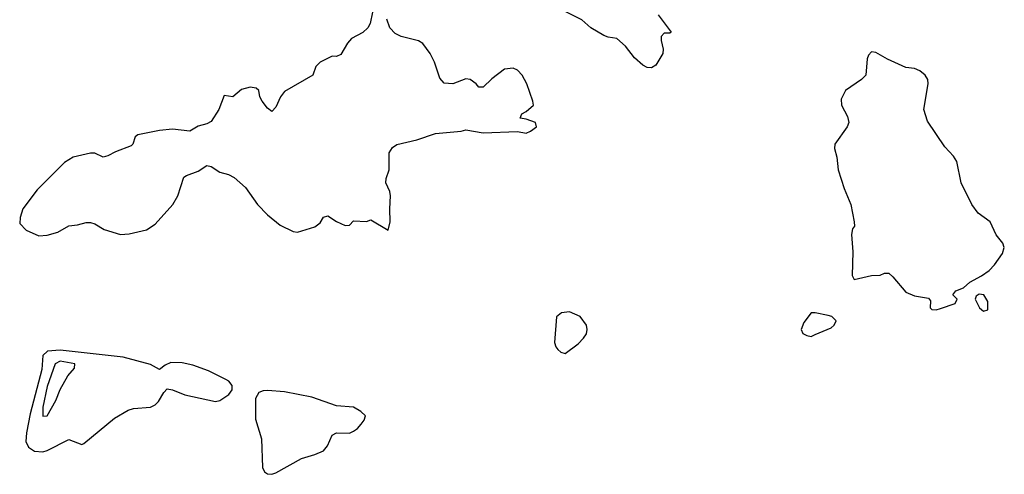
# Model space of a CAD drawing. Header units: inches. Extents: x 1384664 to 1536621, y 460766 to 646467.
# Tile 196 of 256: x 1441482 to 1446046, y 570358 to 572467. Entities that reach past the tile are written whole.
import ezdxf

# ---------------------------------------------------------------- set-up
doc = ezdxf.new("R2010")
doc.units = ezdxf.units.IN
doc.header["$MEASUREMENT"] = 0
doc.layers.add('B4547', color=7, linetype='Continuous')

msp = doc.modelspace()

# ---------------------------------------------------------------- linework, layer by layer
at = {"layer": 'B4547', "color": 5}
for points, elevation in [([(1443118, 572502), (1443106.4, 572450), (1443096.3, 572430), (1443072.5, 572407.5), (1443020.2, 572379.8), (1443001.8, 572358.2), (1442970, 572305.2), (1442950, 572296), (1442930, 572298), (1442874.8, 572270), (1442854.8, 572250), (1442840.7, 572210), (1442710, 572134), (1442690.7, 572110), (1442670, 572062), (1442650, 572041.2), (1442630, 572057.2), (1442606, 572090), (1442595.1, 572110), (1442590, 572138), (1442578, 572150), (1442550, 572154), (1442510, 572144), (1442470, 572109), (1442430, 572115.3), (1442404.9, 572050), (1442370, 571995.3), (1442350, 571984), (1442310, 571974), (1442270.4, 571949.6), (1442190, 571959.3), (1442130, 571953.2), (1442030, 571932.7), (1442016.9, 571923.1), (1442006, 571890), (1441998, 571882), (1441925.5, 571854.5), (1441890, 571835.3), (1441869.1, 571829.1), (1441830, 571848), (1441810, 571848.7), (1441730, 571829), (1441690, 571805.2), (1441562.3, 571677.7), (1441496, 571590), (1441484.7, 571550), (1441482, 571522), (1441512, 571490), (1441570, 571464), (1441610, 571467.3), (1441658.9, 571481.1), (1441710, 571510.6), (1441750, 571514.8), (1441790, 571526.8), (1441810, 571526.8), (1441830, 571520.7), (1441873.2, 571493.2), (1441950, 571470.7), (1441990, 571473.4), (1442070, 571493), (1442110, 571518), (1442191.6, 571610), (1442215.1, 571650), (1442243.5, 571736.5), (1442255.1, 571744.9), (1442310, 571763.8), (1442350, 571790.7), (1442370, 571785.5), (1442410, 571760.4), (1442450, 571748.9), (1442475.5, 571735.5), (1442528.2, 571688.2), (1442584.9, 571610), (1442630, 571562.4), (1442690, 571514), (1442750, 571484.7), (1442770, 571481), (1442850, 571506.8), (1442874.8, 571525.2), (1442890, 571551.3), (1442910, 571558), (1442950, 571531.3), (1442990, 571512), (1443010, 571514), (1443030, 571534), (1443090, 571531.3), (1443110, 571538), (1443190, 571491.3), (1443199.7, 571530), (1443197.2, 571590), (1443201.2, 571650), (1443197.4, 571670), (1443179.8, 571710), (1443180.2, 571730), (1443194.8, 571770), (1443194.8, 571850), (1443210, 571874.7), (1443230, 571887.5), (1443322.7, 571910), (1443410, 571939.3), (1443528, 571950), (1443550, 571956), (1443630, 571942.5), (1443790, 571948), (1443830, 571940.7), (1443850, 571949.3), (1443876.9, 571970), (1443873.6, 571990), (1443830, 572006), (1443802, 572010), (1443809.3, 572030), (1443830, 572041.6), (1443862.9, 572070), (1443860.5, 572090), (1443833, 572170), (1443811.6, 572210), (1443790, 572232.7), (1443770, 572242.7), (1443730, 572237.2), (1443670, 572192.7), (1443630, 572154), (1443610, 572154), (1443597.2, 572170), (1443570, 572189.3), (1443550, 572192.7), (1443490, 572169.2), (1443450, 572173.2), (1443430, 572195.3), (1443405.1, 572270), (1443384.5, 572310), (1443350, 572357.2), (1443330, 572369.3), (1443250, 572389.4), (1443222.7, 572402.7), (1443197.2, 572430), (1443184, 572470)], 820), ([(1444442, 572490), (1444502, 572410), (1444496, 572404), (1444470, 572404), (1444456, 572390), (1444454.9, 572370), (1444464.9, 572330), (1444462.4, 572310), (1444430, 572257), (1444410, 572244.4), (1444390, 572245.6), (1444370, 572256.4), (1444332.3, 572290), (1444290, 572345.1), (1444250, 572380.5), (1444210, 572386.2), (1444190, 572394), (1444130, 572429.8), (1444087, 572467), (1444010, 572504.6)], 780)]:
    msp.add_lwpolyline(points, dxfattribs=dict(at, elevation=elevation))
for points, elevation in [([(1445430, 572318), (1445416.9, 572303.1), (1445410, 572286), (1445404.7, 572210), (1445384.7, 572190), (1445310, 572139), (1445290, 572098), (1445290.8, 572070), (1445318.8, 572018.8), (1445324.9, 571990), (1445318, 571970), (1445260.3, 571890), (1445258.7, 571870), (1445270.2, 571830.2), (1445275.2, 571770), (1445303.5, 571683.5), (1445334.9, 571610), (1445350.8, 571529.2), (1445351.3, 571510), (1445342.8, 571497.2), (1445337.3, 571470), (1445344.2, 571390), (1445341.1, 571281.1), (1445350, 571262), (1445430, 571281), (1445470, 571282), (1445490, 571292), (1445510, 571291), (1445530, 571274.8), (1445590, 571202.8), (1445630, 571186.8), (1445695.3, 571175.3), (1445703.6, 571163.6), (1445702, 571130), (1445710, 571122), (1445730, 571121), (1445750, 571127.3), (1445818, 571150), (1445828, 571170), (1445808, 571190), (1445822, 571210), (1445856.2, 571223.8), (1445886, 571250), (1445940.7, 571279.3), (1445975.6, 571304.4), (1446001.2, 571330), (1446037, 571383), (1446046, 571410), (1446039.5, 571430), (1446008.9, 571468.9), (1445981.1, 571530), (1445925.6, 571570), (1445895.1, 571610), (1445846, 571710), (1445826, 571810), (1445810, 571834), (1445770, 571877.2), (1445690, 571996), (1445673.6, 572050), (1445693.6, 572170), (1445691.8, 572190), (1445679.3, 572210), (1445654, 572230), (1445630, 572240.9), (1445590, 572246), (1445504.8, 572284.8), (1445450, 572315.3)], 820), ([(1445930, 571193.2), (1445914.8, 571185.2), (1445910.7, 571170), (1445930.4, 571130), (1445950, 571115.3), (1445970, 571120.7), (1445970, 571159.3), (1445951.5, 571191.5)], 820), ([(1444030, 571111.8), (1443993.4, 571106.6), (1443970.8, 571089.2), (1443960.7, 570970), (1443966.8, 570950), (1443976.8, 570936.8), (1443990, 570924.7), (1444010, 570918), (1444070, 570964), (1444096, 570990), (1444109.3, 571010), (1444112.7, 571030), (1444109.3, 571050), (1444079.3, 571090)], 820), ([(1445170, 571108), (1445150, 571108), (1445116.9, 571063.1), (1445104.7, 571030), (1445111.6, 571011.6), (1445130, 571002), (1445150, 570998), (1445170, 571006.8), (1445243.1, 571036.9), (1445258, 571050), (1445266, 571070), (1445246, 571090), (1445230, 571095.3)], 820), ([(1441670, 570934.3), (1441611, 570929), (1441589.1, 570910), (1441583.9, 570843.9), (1441530, 570638.4), (1441513.3, 570550), (1441510.6, 570510.6), (1441523.4, 570483.4), (1441550, 570465.5), (1441590, 570461.7), (1441610, 570468.6), (1441710, 570520.2), (1441770, 570495.8), (1441779.5, 570500.5), (1441921.1, 570618.9), (1441984.8, 570655.2), (1442010, 570663.1), (1442089, 570670), (1442110, 570681.1), (1442124.8, 570695.2), (1442150, 570737.3), (1442165.6, 570754.4), (1442189.7, 570750.3), (1442247, 570727), (1442390, 570696.5), (1442410, 570700.6), (1442452.2, 570727.8), (1442467.1, 570750), (1442466.7, 570770), (1442450.9, 570790), (1442438.1, 570798.1), (1442357.5, 570837.5), (1442283.9, 570863.9), (1442235.6, 570875.6), (1442182.7, 570877.3), (1442155.9, 570864.1), (1442130, 570843.6), (1442087.7, 570867.7), (1441961.4, 570901.4)], 820), ([(1441670, 570882.7), (1441645.8, 570870), (1441610, 570764.8), (1441589.4, 570670), (1441590, 570627.7), (1441610, 570628.7), (1441650, 570700.9), (1441669, 570751), (1441704.5, 570815.5), (1441736.5, 570850), (1441737.7, 570870)], 840), ([(1442630, 570746.9), (1442610, 570746.1), (1442590, 570737.2), (1442575, 570710), (1442574.6, 570614.6), (1442603.3, 570523.3), (1442608, 570390), (1442616.2, 570370), (1442630, 570359.9), (1442650, 570358), (1442670, 570365), (1442788.6, 570431.4), (1442850.8, 570450), (1442890, 570467.3), (1442908.1, 570490), (1442930, 570539.2), (1442950, 570550.2), (1443010, 570549.4), (1443030, 570557.7), (1443048.5, 570570), (1443065, 570590), (1443078.8, 570610), (1443084.4, 570630), (1443063.1, 570650), (1443028.9, 570668.9), (1442950, 570676.5), (1442836, 570716), (1442710, 570740.9)], 820)]:
    msp.add_lwpolyline(points, close=True, dxfattribs=dict(at, elevation=elevation))

doc.saveas('drawing.dxf')
